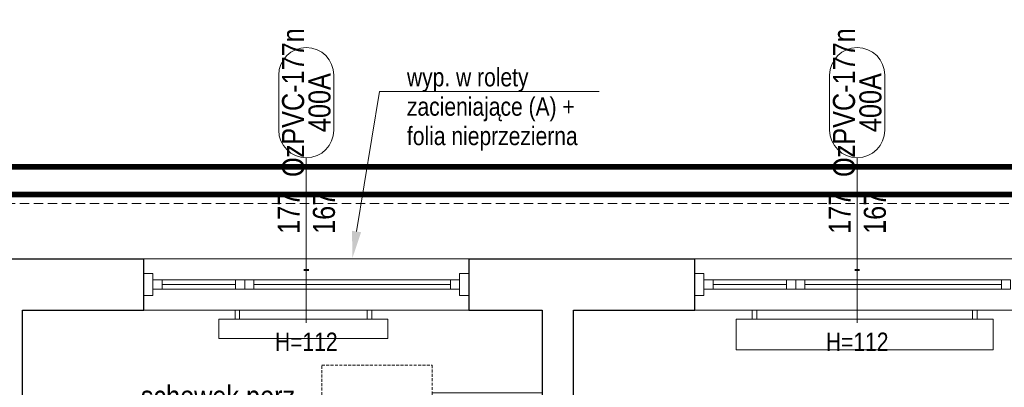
# Model space of a CAD drawing. Header units: millimetres. Extents: x -291747 to 77132, y 46721 to 203932.
# Tile 90 of 110: x 71677 to 72213, y 91911 to 92111. Entities that reach past the tile are written whole.
import ezdxf
from ezdxf import colors
from ezdxf.entities.mleader import LeaderData, LeaderLine
from ezdxf.enums import TextEntityAlignment as Align
from ezdxf.math import Vec2, Vec3

# ---------------------------------------------------------------- set-up
doc = ezdxf.new("R2010")
doc.units = ezdxf.units.MM
doc.header["$MEASUREMENT"] = 0
doc.linetypes.add('xreff_LSN_szatnie_PW_rzuty_14$0$DASHED', pattern=[19.05, 12.7, -6.35])
doc.linetypes.add('xreff_LSN_szatnie_PW_rzuty_14$0$HIDDEN2', pattern=[4.7625, 3.175, -1.5875])
doc.layers.get('0').update_dxf_attribs({"lineweight": 9})
doc.layers.get('Defpoints').update_dxf_attribs({"lineweight": 9})
for name, color, linetype, lineweight in [('FL-xref', 250, 'Continuous', 9), ('xreff_LSN_szatnie_PW_rzuty_14$0$A okna wyposazenie', 8, 'Continuous', 9), ('xreff_LSN_szatnie_PW_rzuty_14$0$A okna zewnetrzne', 8, 'Continuous', 9), ('xreff_LSN_szatnie_PW_rzuty_14$0$A opis stolarka', 252, 'Continuous', 9), ('xreff_LSN_szatnie_PW_rzuty_14$0$A opis stolarka NWD typ', 252, 'Continuous', 9), ('xreff_LSN_szatnie_PW_rzuty_14$0$A opis technologia', 8, 'Continuous', 13), ('xreff_LSN_szatnie_PW_rzuty_14$0$A widok wyżej', 252, 'xreff_LSN_szatnie_PW_rzuty_14$0$DASHED', 9), ('xreff_LSN_szatnie_PW_rzuty_14$0$A wyposazenie sanitarne', 8, 'Continuous', 9), ('xreff_LSN_szatnie_PW_rzuty_14$0$A zakres', 252, 'Continuous', 9), ('xreff_LSN_szatnie_PW_rzuty_14$0$A-Wall', 252, 'Continuous', 9), ('xreff_LSN_szatnie_PW_rzuty_14$0$IS grzejniki', 8, 'Continuous', 9)]:
    doc.layers.add(name, color=color, linetype=linetype, lineweight=lineweight)
doc.layers.add('xreff_LSN_szatnie_PW_rzuty_14$0$A opis ppoż okna', color=252, linetype='Continuous', lineweight=9, transparency=0.25)
doc.styles.add('xreff_LSN_szatnie_PW_rzuty_14$0$STYL ASA', font='ARIALN.TTF')

# ---------------------------------------------------------------- blocks, each defined once
blk = doc.blocks.new('xreff_LSN_szatnie_PW_rzuty_14$0$zlew porzadkowy 60x60')
for points in [[(30, 0), (30, -60), (-30, -60), (-30, 0)], [(-23.09, -9.91), (-12.97, -6.53), (-13.5, -4.93), (-23.63, -8.31)], [(23.09, -9.91), (12.97, -6.53), (13.5, -4.93), (23.62, -8.31)], [(-0.76, -23.82), (-0.76, -6), (0.93, -6), (0.93, -23.82)], [(25, -13), (25, -55), (-25, -55), (-25, -13)]]:
    blk.add_lwpolyline(points, close=True)
for points in [[(-16.42, -7.68, 7.861871), (-16.87, -6.06)], [(0.93, -9.24, 7.870046), (-0.76, -9.29)], [(16.87, -6.06, 7.861871), (16.42, -7.68)]]:
    blk.add_lwpolyline(points, format="xyb")
for points in [[(-25, -13), (-2.58, -31.83)], [(25, -13), (2.58, -31.83)], [(-2.58, -36.17), (-25, -55)], [(2.58, -36.17), (25, -55)]]:
    blk.add_lwpolyline(points)
blk.add_circle((0, -34), 3.38)
at = {"layer": 'Defpoints', "linetype": 'xreff_LSN_szatnie_PW_rzuty_14$0$HIDDEN2', "ltscale": 0.5}
blk.add_lwpolyline([(-45, -60), (45, -60), (45, -120), (-45, -120)], close=True, dxfattribs=at)
blk = doc.blocks.new('xreff_LSN_szatnie_PW_rzuty_14$0$blok do okna')
for points in [[(28.5, 2.5), (33.5, 2.5), (33.5, -2.5), (28.5, -2.5)], [(33.5, 2.5), (38.5, 2.5), (38.5, -2.5), (33.5, -2.5)]]:
    blk.add_lwpolyline(points, close=True)
for points in [[(-78.5, 0), (28.5, 0)], [(38.5, 0), (78.5, 0)]]:
    blk.add_lwpolyline(points)
blk = doc.blocks.new('xreff_LSN_szatnie_PW_rzuty_14$0$wtag_UP')
at = {"transparency": 33554687, "elevation": 0}
for points in [[(0, 30), (0, -30)], [(0, -30), (0, -60)]]:
    blk.add_lwpolyline(points, dxfattribs=at)
at = {"layer": 'xreff_LSN_szatnie_PW_rzuty_14$0$A opis stolarka NWD typ', "transparency": 33554687, "elevation": 0}
blk.add_lwpolyline([(15, 75, 1), (-15, 75), (-15, 45, 1), (15, 45)], format="xyb", close=True, dxfattribs=at)
at = {"ltscale": 0.1, "transparency": 33554687, "style": 'xreff_LSN_szatnie_PW_rzuty_14$0$STYL ASA'}
blk.add_attdef('WINDOWS:SZEROKOŚĆ', text='', height=12, rotation=90, dxfattribs=at).set_placement((0, 0), align=Align.BOTTOM_CENTER)
blk.add_attdef('WINDOWS:WYSOKOŚĆ', text='', height=12, rotation=90, dxfattribs=at).set_placement((3.6, 0), align=Align.TOP_CENTER)
blk.add_attdef('WINDOWS:PARAPET', text='', height=10, dxfattribs=at).set_placement((0, -70.22, 0), align=Align.MIDDLE_CENTER)
at = {"layer": 'xreff_LSN_szatnie_PW_rzuty_14$0$A opis ppoż okna', "ltscale": 0.1, "transparency": 33554687, "style": 'xreff_LSN_szatnie_PW_rzuty_14$0$STYL ASA'}
blk.add_attdef('WINDOWS:PPOŻ', text='', height=10, dxfattribs=at).set_placement((0, -30, 0), align=Align.MIDDLE_CENTER)
at = {"layer": 'xreff_LSN_szatnie_PW_rzuty_14$0$A opis stolarka NWD typ', "ltscale": 0.1, "transparency": 33554687, "style": 'xreff_LSN_szatnie_PW_rzuty_14$0$STYL ASA'}
blk.add_attdef('WINDOWS:PODTYP', text='', height=12, rotation=90, dxfattribs=at).set_placement((1.2, 60), align=Align.TOP_CENTER)
blk.add_attdef('WINDOWS:TYP', text='', height=12, rotation=90, dxfattribs=at).set_placement((2.4, 60), align=Align.BOTTOM_CENTER)
blk = doc.blocks.new('xreff_LSN_szatnie_PW_rzuty_14')
at = {"layer": 'xreff_LSN_szatnie_PW_rzuty_14$0$A okna zewnetrzne', "linetype": 'Continuous', "lineweight": 9}
for p, q in [((71921.68, 91981.22), (71744.68, 91981.22)), ((72221.68, 91981.22), (72044.68, 91981.22)), ((71754.68, 91964.72), (71754.68, 91969.72)), ((71911.68, 91964.72), (71911.68, 91969.72)), ((72054.68, 91964.72), (72054.68, 91969.72)), ((72211.68, 91964.72), (72211.68, 91969.72)), ((71921.68, 91953.22), (71744.68, 91953.22)), ((72221.68, 91953.22), (72044.68, 91953.22))]:
    blk.add_line(p, q, dxfattribs=at)
for points in [[(71749.68, 91973.22), (71744.68, 91973.22), (71744.68, 91961.22), (71749.68, 91961.22)], [(71916.68, 91964.72), (71916.68, 91969.72), (71749.68, 91969.72), (71749.68, 91964.72)], [(71916.68, 91973.22), (71921.68, 91973.22), (71921.68, 91961.22), (71916.68, 91961.22)], [(72049.68, 91973.22), (72044.68, 91973.22), (72044.68, 91961.22), (72049.68, 91961.22)], [(72216.68, 91964.72), (72216.68, 91969.72), (72049.68, 91969.72), (72049.68, 91964.72)]]:
    blk.add_lwpolyline(points, close=True, dxfattribs=at)
at = {"layer": 'xreff_LSN_szatnie_PW_rzuty_14$0$A widok wyżej', "linetype": 'xreff_LSN_szatnie_PW_rzuty_14$0$DASHED', "lineweight": 9, "ltscale": 0.2}
for p, q in [((71921.68, 91981.22), (71744.68, 91981.22)), ((72221.68, 91981.22), (72044.68, 91981.22)), ((71744.68, 91953.22), (71921.68, 91953.22)), ((72044.68, 91953.22), (72221.68, 91953.22))]:
    blk.add_line(p, q, dxfattribs=at)
at = {"layer": 'xreff_LSN_szatnie_PW_rzuty_14$0$A widok wyżej', "ltscale": 0.4}
blk.add_lwpolyline([(65352.68, 92011.22), (72855.68, 92011.22)], dxfattribs=at)
at = {"layer": 'xreff_LSN_szatnie_PW_rzuty_14$0$A zakres', "linetype": 'xreff_LSN_szatnie_PW_rzuty_14$0$DASHED', "transparency": 33554623, "const_width": 3}
for points in [[(67446.18, 92031.22), (67446.18, 90639.22), (72869.68, 90639.22), (72869.68, 92031.22)], [(69888.68, 91499.22), (69888.68, 92016.22), (72859.68, 92016.22), (72859.68, 90654.22), (70481.68, 90654.22), (70481.68, 91280.38), (70101.18, 91280.22), (70101.18, 91499.22)]]:
    blk.add_lwpolyline(points, close=True, dxfattribs=at)
at = {"layer": 'xreff_LSN_szatnie_PW_rzuty_14$0$A-Wall', "linetype": 'Continuous', "lineweight": 25}
for p, q in [((71623.68, 91981.22), (71744.68, 91981.22)), ((71744.68, 91953.22), (71744.68, 91981.22)), ((71921.68, 91981.22), (72044.68, 91981.22)), ((71921.68, 91981.22), (71921.68, 91953.22)), ((72044.68, 91953.22), (72044.68, 91981.22)), ((71678.68, 91953.22), (71744.68, 91953.22)), ((71678.68, 91819.72), (71678.68, 91953.22)), ((71921.68, 91953.22), (71961.68, 91953.22)), ((71961.68, 91953.22), (71961.68, 91848.22)), ((71978.68, 91953.22), (72044.68, 91953.22)), ((71978.68, 91395.22), (71978.68, 91953.22))]:
    blk.add_line(p, q, dxfattribs=at)
at = {"layer": 'xreff_LSN_szatnie_PW_rzuty_14$0$IS grzejniki'}
for p, q in [((71794.38, 91948.22), (71794.38, 91953.22)), ((71794.38, 91953.22), (71796.88, 91953.22)), ((71796.88, 91953.22), (71796.88, 91948.22)), ((71868.88, 91953.22), (71866.38, 91953.22)), ((71866.38, 91953.22), (71866.38, 91948.22)), ((71868.88, 91948.22), (71868.88, 91953.22)), ((72076, 91948.22), (72076, 91953.22)), ((72076, 91953.22), (72078.5, 91953.22)), ((72078.5, 91953.22), (72078.5, 91948.22)), ((72198.5, 91953.22), (72196, 91953.22)), ((72196, 91953.22), (72196, 91948.22)), ((72198.5, 91948.22), (72198.5, 91953.22)), ((71877.63, 91948.22), (71785.63, 91948.22)), ((71785.63, 91948.22), (71785.63, 91937.72)), ((71877.63, 91937.72), (71877.63, 91948.22)), ((72207.25, 91948.22), (72067.25, 91948.22)), ((72067.25, 91948.22), (72067.25, 91931.62)), ((72207.25, 91931.62), (72207.25, 91948.22)), ((71785.63, 91937.72), (71877.63, 91937.72)), ((72067.25, 91931.62), (72207.25, 91931.62))]:
    blk.add_line(p, q, dxfattribs=at)
at = {"layer": 'xreff_LSN_szatnie_PW_rzuty_14$0$A okna zewnetrzne', "linetype": 'Continuous', "lineweight": 9, "rotation": 180}
for p in [(71833.18, 91967.22), (72133.18, 91967.22)]:
    blk.add_blockref('xreff_LSN_szatnie_PW_rzuty_14$0$blok do okna', p, dxfattribs=at)
at = {"layer": 'xreff_LSN_szatnie_PW_rzuty_14$0$A opis stolarka', "linetype": 'Continuous', "lineweight": 9}
ref = blk.add_blockref('xreff_LSN_szatnie_PW_rzuty_14$0$wtag_UP', (71833.18, 92006.22, 0), dxfattribs=at)
ref.add_attrib('WINDOWS:TYP', 'OzPVC-177n', dxfattribs={"layer": 'xreff_LSN_szatnie_PW_rzuty_14$0$A opis stolarka NWD typ', "ltscale": 0.1, "height": 12, "rotation": 90, "style": 'xreff_LSN_szatnie_PW_rzuty_14$0$STYL ASA'}).set_placement((71835.58, 92066.22, 0), align=Align.BOTTOM_CENTER)
ref.add_attrib('WINDOWS:PODTYP', '400A', dxfattribs={"layer": 'xreff_LSN_szatnie_PW_rzuty_14$0$A opis stolarka NWD typ', "ltscale": 0.1, "height": 12, "rotation": 90, "style": 'xreff_LSN_szatnie_PW_rzuty_14$0$STYL ASA'}).set_placement((71834.38, 92066.22, 0), align=Align.TOP_CENTER)
ref.add_attrib('WINDOWS:SZEROKOŚĆ', '177', dxfattribs={"layer": '0', "ltscale": 0.1, "height": 12, "rotation": 90, "style": 'xreff_LSN_szatnie_PW_rzuty_14$0$STYL ASA'}).set_placement((71833.18, 92006.22, 0), align=Align.BOTTOM_CENTER)
ref.add_attrib('WINDOWS:WYSOKOŚĆ', '167', dxfattribs={"layer": '0', "ltscale": 0.1, "height": 12, "rotation": 90, "style": 'xreff_LSN_szatnie_PW_rzuty_14$0$STYL ASA'}).set_placement((71836.78, 92006.22, 0), align=Align.TOP_CENTER)
ref.add_attrib('WINDOWS:PPOŻ', '-', dxfattribs={"layer": 'xreff_LSN_szatnie_PW_rzuty_14$0$A opis ppoż okna', "ltscale": 0.1, "height": 10, "style": 'xreff_LSN_szatnie_PW_rzuty_14$0$STYL ASA'}).set_placement((71833.18, 91976.22), align=Align.MIDDLE_CENTER)
ref.add_attrib('WINDOWS:PARAPET', 'H=112', dxfattribs={"layer": '0', "ltscale": 0.1, "height": 10, "style": 'xreff_LSN_szatnie_PW_rzuty_14$0$STYL ASA'}).set_placement((71833.18, 91936), align=Align.MIDDLE_CENTER)
ref = blk.add_blockref('xreff_LSN_szatnie_PW_rzuty_14$0$wtag_UP', (72133.18, 92006.22, 0), dxfattribs=at)
ref.add_attrib('WINDOWS:TYP', 'OzPVC-177n', dxfattribs={"layer": 'xreff_LSN_szatnie_PW_rzuty_14$0$A opis stolarka NWD typ', "ltscale": 0.1, "height": 12, "rotation": 90, "style": 'xreff_LSN_szatnie_PW_rzuty_14$0$STYL ASA'}).set_placement((72135.58, 92066.22, 0), align=Align.BOTTOM_CENTER)
ref.add_attrib('WINDOWS:PODTYP', '400A', dxfattribs={"layer": 'xreff_LSN_szatnie_PW_rzuty_14$0$A opis stolarka NWD typ', "ltscale": 0.1, "height": 12, "rotation": 90, "style": 'xreff_LSN_szatnie_PW_rzuty_14$0$STYL ASA'}).set_placement((72134.38, 92066.22, 0), align=Align.TOP_CENTER)
ref.add_attrib('WINDOWS:SZEROKOŚĆ', '177', dxfattribs={"layer": '0', "ltscale": 0.1, "height": 12, "rotation": 90, "style": 'xreff_LSN_szatnie_PW_rzuty_14$0$STYL ASA'}).set_placement((72133.18, 92006.22, 0), align=Align.BOTTOM_CENTER)
ref.add_attrib('WINDOWS:WYSOKOŚĆ', '167', dxfattribs={"layer": '0', "ltscale": 0.1, "height": 12, "rotation": 90, "style": 'xreff_LSN_szatnie_PW_rzuty_14$0$STYL ASA'}).set_placement((72136.78, 92006.22, 0), align=Align.TOP_CENTER)
ref.add_attrib('WINDOWS:PPOŻ', '-', dxfattribs={"layer": 'xreff_LSN_szatnie_PW_rzuty_14$0$A opis ppoż okna', "ltscale": 0.1, "height": 10, "style": 'xreff_LSN_szatnie_PW_rzuty_14$0$STYL ASA'}).set_placement((72133.18, 91976.22), align=Align.MIDDLE_CENTER)
ref.add_attrib('WINDOWS:PARAPET', 'H=112', dxfattribs={"layer": '0', "ltscale": 0.1, "height": 10, "style": 'xreff_LSN_szatnie_PW_rzuty_14$0$STYL ASA'}).set_placement((72133.18, 91936), align=Align.MIDDLE_CENTER)
at = {"layer": 'xreff_LSN_szatnie_PW_rzuty_14$0$A wyposazenie sanitarne', "rotation": 270}
blk.add_blockref('xreff_LSN_szatnie_PW_rzuty_14$0$zlew porzadkowy 60x60', (71961.68, 91878.22), dxfattribs=at)
at = {"layer": 'xreff_LSN_szatnie_PW_rzuty_14$0$A opis technologia', "insert": (71787, 91896.53), "char_height": 12, "attachment_point": 8, "style": 'xreff_LSN_szatnie_PW_rzuty_14$0$STYL ASA'}
blk.add_mtext_dynamic_manual_height_columns('schowek porz.', width=105.8663, gutter_width=1, heights=[0], dxfattribs=at)
at = {"layer": 'xreff_LSN_szatnie_PW_rzuty_14$0$A okna wyposazenie', "linetype": 'Continuous', "lineweight": 9}
ml = blk.add_multileader_mtext('Standard', dxfattribs=at)
ml.set_content('wyp. w rolety zacieniające (A) + folia nieprzezierna', color=256, style='xreff_LSN_szatnie_PW_rzuty_14$0$STYL ASA')
ml.set_leader_properties()
ml.build(insert=Vec2(0, 0))
ml.multileader.update_dxf_attribs({"text_left_attachment_type": 6, "text_right_attachment_type": 6, "dogleg_length": 3, "arrow_head_size": 15})
ctx = ml.context
ctx.base_point, ctx.char_height, ctx.arrow_head_size, ctx.landing_gap_size, ctx.plane_origin = Vec3(71878, 92072.3), 10, 15, 10, Vec3(71593.81, 92550.69)
ctx.left_attachment, ctx.right_attachment = 6, 6
notes = []
notes.append((ctx, [(0, (1, 1, 0), (71873.01, 92072.3), (1, 0), 4.99, [(0, [(71858.18, 91981.22)], 0, [])])]))
ctx.mtext.insert, ctx.mtext.width, ctx.mtext.line_spacing_factor, ctx.mtext.flow_direction = Vec3(71888, 92085.08), 103.629, 0.96, 5
for ctx, leaders in notes:
    for number, flags, end, landing, length, lines in leaders:
        leader = LeaderData()
        leader.index, (leader.has_last_leader_line, leader.has_dogleg_vector, leader.attachment_direction) = number, flags
        leader.last_leader_point, leader.dogleg_vector, leader.dogleg_length = Vec3(end), Vec3(landing), length
        for number, points, colour, breaks in lines:
            line = LeaderLine()
            line.index, line.vertices, line.color, line.breaks = number, Vec3.list(points), colors.encode_raw_color(colour), breaks
            leader.lines.append(line)
        ctx.leaders.append(leader)

msp = doc.modelspace()

# ---------------------------------------------------------------- block references
at = {"layer": 'FL-xref'}
msp.add_blockref('xreff_LSN_szatnie_PW_rzuty_14', (0, 0), dxfattribs=at)

doc.saveas('drawing.dxf')
